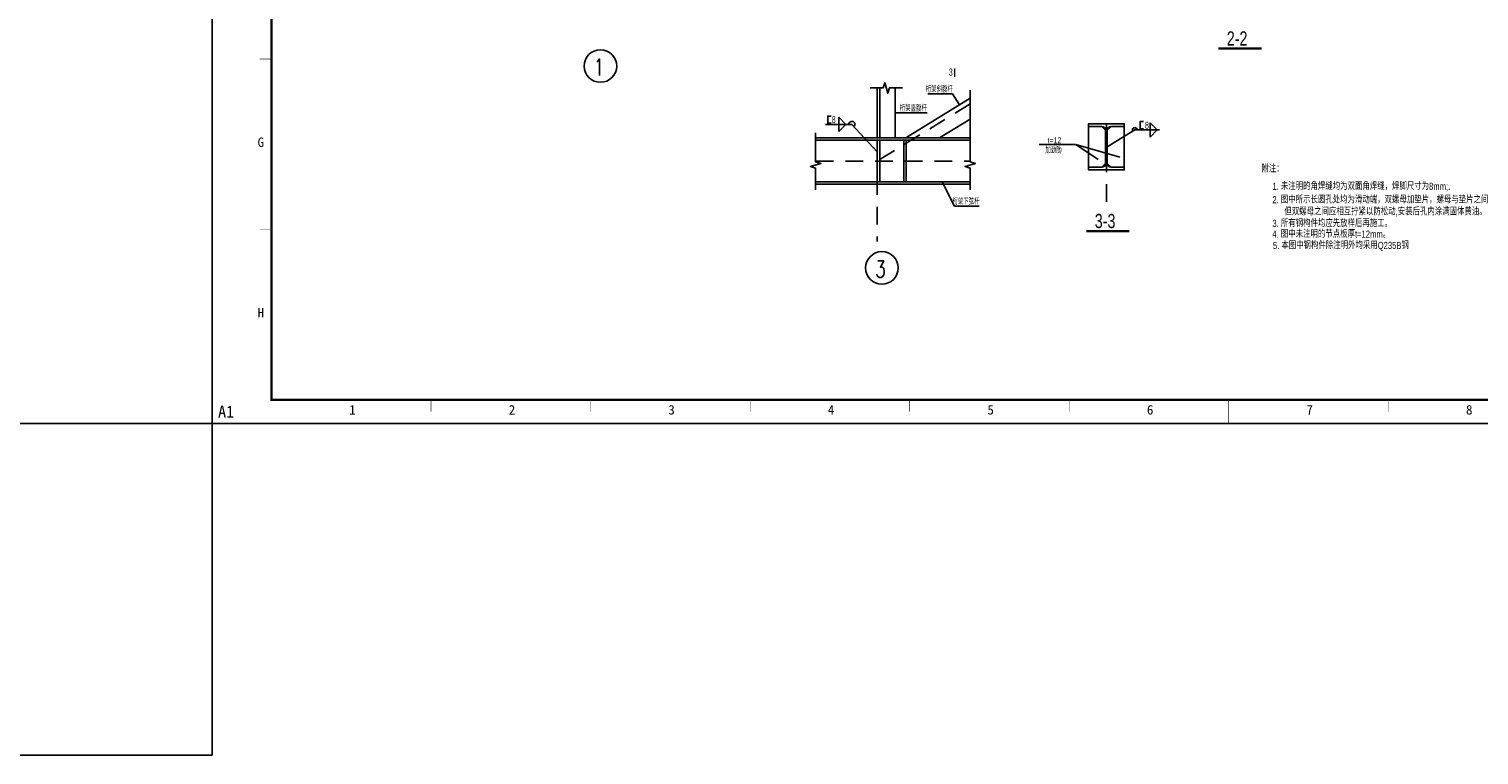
# Model space of a CAD drawing. Extents: x -294221 to 474257, y -25219 to 114942.
# Tile 44 of 70: x 83609 to 144659, y -25219 to 5358. Entities that reach past the tile are written whole.
import ezdxf
from ezdxf.enums import TextEntityAlignment as Align

# ---------------------------------------------------------------- set-up
doc = ezdxf.new("R2010")
doc.units = 0
doc.header["$LTSCALE"] = 1000
doc.linetypes.add('2', pattern=[5, 1.5, -1, 1.5, -1])
doc.linetypes.add('CENTER', pattern=[2, 1.25, -0.25, 0.25, -0.25])
for name, color, linetype in [('1-ZHMH-图名', 7, 'Continuous'), ('2', 15, 'Continuous'), ('3', 3, 'CENTER'), ('BORDER', 7, 'Continuous'), ('DIM', 3, 'Continuous'), ('Jjlx', 2, 'Continuous'), ('text', 7, 'Continuous'), ('THIN', 7, 'Continuous'), ('WELD', 7, 'Continuous'), ('WELD_TEXT', 7, 'Continuous'), ('白色标注', 7, 'Continuous'), ('管廊', 1, 'Continuous'), ('轴线', 253, '2')]:
    doc.layers.add(name, color=color, linetype=linetype)
doc.styles.add('HH', font='tcc_simp.shx', dxfattribs={"width": 0.7, "bigfont": 'hzdx.shx'})
doc.styles.add('HZDX', font='tcc_simp', dxfattribs={"width": 0.75, "bigfont": 'tcc_hzdx'})
doc.styles.add('M1', font='tcc_simp.shx', dxfattribs={"width": 0.8, "height": 3, "bigfont": 'tcc_hzdx.shx'})
doc.styles.add('QC_宋体', font='txt')
doc.styles.add('ROMAND', font='romand', dxfattribs={"width": 0.55})
doc.styles.add('TSSD_Label', font='tssdeng.shx', dxfattribs={"width": 0.7, "bigfont": 'hztxt.shx'})
doc.styles.add('TSSD_Rein', font='Tssdeng.shx', dxfattribs={"width": 0.7, "bigfont": '@@tssdchn.shx'})

# ---------------------------------------------------------------- blocks, each defined once
blk = doc.blocks.new('_tsdba')
blk.add_lwpolyline([(0, 0, 0, 0.658, 0), (-2.5, 0, 0.658, 0.658, 0)], format="xyseb")
blk = doc.blocks.new('A1E图框')
for points, const_width in [([(0, 0), (841, 0), (841, 594), (0, 594)], 0.5), ([(25, 10), (831, 10), (831, 584), (25, 584)], 1)]:
    blk.add_lwpolyline(points, close=True, dxfattribs=dict(const_width=const_width))
for points, const_width in [([(25, 153.5), (20, 153.5)], 0.2), ([(25, 81.75), (20, 81.75)], 0.2), ([(92.17, 10), (92.17, 5)], 0.2), ([(159.33, 10), (159.33, 5)], 0.2), ([(226.5, 10), (226.5, 5)], 0.2), ([(293.67, 10), (293.67, 5)], 0.2), ([(360.83, 10), (360.83, 5)], 0.2), ([(428, 10), (428, 0)], 0.35), ([(495.17, 10), (495.17, 5)], 0.2)]:
    blk.add_lwpolyline(points, dxfattribs=dict(const_width=const_width))
at = {"style": 'QC_宋体'}
for s, p in [('G', (20.5, 118.46)), ('H', (20.5, 46.71)), ('1', (59.1, 5.78)), ('2', (126.27, 5.78)), ('3', (193.44, 5.78)), ('4', (260.61, 5.78)), ('5', (327.78, 5.78)), ('6', (394.95, 5.78)), ('7', (462.12, 5.78)), ('8', (529.29, 5.78))]:
    blk.add_text(s, height=4, dxfattribs=at).set_placement(p, align=Align.MIDDLE_CENTER)
at = {"layer": 'Defpoints', "color": 6, "style": 'QC_宋体'}
blk.add_text('A1', height=5, dxfattribs=at).set_placement((2.5, 2.5))

msp = doc.modelspace()

# ---------------------------------------------------------------- linework, layer by layer
at = {"ltscale": 0.5}
for p, q in [((122492.414, 2623.207, -4116055.264), (122779.13, 2157.293, -4116055.264)), ((127679.346, 489.713, -4116055.264), (129541.179, -40.464, -4116055.264)), ((129474.223, -576.481, -4116055.264), (128474.223, -576.481, -4116055.264))]:
    msp.add_line(p, q, dxfattribs=at)
at = {"color": 0, "linetype": 'ByBlock'}
for p, q in [((130806.873, 1404.759, -4116055.264), (131106.873, 1104.759, -4116055.264)), ((130806.873, 1104.759, -4116055.264), (130806.873, 1404.759, -4116055.264)), ((130806.873, 804.759, -4116055.264), (131106.873, 1104.759, -4116055.264)), ((130806.873, 1104.759, -4116055.264), (130806.873, 804.759, -4116055.264))]:
    msp.add_line(p, q, dxfattribs=at)
at = {"const_width": 50, "elevation": -4116055.264}
msp.add_lwpolyline([(122581.091, 3704.242), (122581.091, 3340.235)], dxfattribs=at)
at = {"ltscale": 0.5, "elevation": -4116055.264}
for points in [[(119028.055, 2873.122), (119578.599, 2873.122), (119648.599, 3093.122), (119768.599, 2653.122), (119838.599, 2873.122), (120392.027, 2873.122)], [(123238.202, 2780.197), (123238.202, -239.982), (123458.202, -309.982), (123018.202, -429.982), (123238.202, -499.982), (123238.202, -1416.947)], [(117389.226, 1689.462), (117239.226, 1689.462), (117239.226, 1389.462), (117389.226, 1389.462)], [(130537.15, 1454.759), (130387.15, 1454.759), (130387.15, 1154.759), (130537.15, 1154.759)], [(116729.743, 985.71), (116729.743, -239.982), (116949.743, -309.982), (116509.743, -429.982), (116729.743, -499.982), (116729.743, -1416.947)]]:
    msp.add_lwpolyline(points, dxfattribs=at)
msp.add_lwpolyline([(128779.223, 1253.519), (128224.223, 1253.519), (128224.223, 1363.519), (129724.223, 1363.519), (129724.223, 1253.519), (129169.223, 1253.519, 0.414213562), (129009.223, 1093.519), (129009.223, -306.481, 0.414213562), (129169.223, -466.481), (129724.223, -466.481), (129724.223, -576.481), (128224.223, -576.481), (128224.223, -466.481), (128779.223, -466.481, 0.414213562), (128939.223, -306.481), (128939.223, 1093.519, 0.414213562), (128779.223, 1253.519, 1)], format="xyb", dxfattribs=at)
at = {"color": 2, "linetype": 'Continuous'}
for centre, start, end in [((107666.855, 3796.638, -4116055.264), 0, 180), ((107666.855, 3796.638, -4116055.264), 180, 0), ((119519.336, -4704.759, -4116055.264), 0, 180), ((119519.336, -4704.759, -4116055.264), 180, 0)]:
    msp.add_arc(centre, 685, start, end, dxfattribs=at)
at = {"ltscale": 0.5}
msp.add_arc((118252.018, 1339.462, -4116055.264), 127.026, 312.96706455, 180, dxfattribs=at)
at = {"layer": '1-ZHMH-图名', "elevation": -4116055.264}
msp.add_lwpolyline([(91318.942, -11257.991), (75814.523, -11257.991), (75814.523, -25219.364), (91318.942, -25219.364)], close=True, dxfattribs=at)
at = {"layer": '2'}
for p, q in [((128224.223, -466.481, -4116055.264), (128224.223, 1253.519, -4116055.264)), ((129724.223, -466.481, -4116055.264), (129724.223, 1253.519, -4116055.264)), ((127667.178, 497.756, -4116055.264), (126134.4, 497.756, -4116055.264)), ((127679.346, 489.713, -4116055.264), (128624.223, -134.848, -4116055.264))]:
    msp.add_line(p, q, dxfattribs=at)
at = {"layer": 'BORDER', "elevation": -4116055.264}
msp.add_lwpolyline([(91318.942, -11257.991), (91318.942, 48142.009), (175418.942, 48142.009), (175418.942, -11257.991)], close=True, dxfattribs=at)
at = {"layer": 'BORDER', "const_width": 50, "elevation": -4116055.264}
msp.add_lwpolyline([(93818.942, -10257.991), (93818.942, 47142.009), (174418.942, 47142.009), (174418.942, -10257.991)], close=True, dxfattribs=at)
at = {"layer": 'Jjlx'}
for p, q in [((119325.276, 2873.122, -4116055.264), (119325.276, 767.009, -4116055.264)), ((119425.276, 2873.122, -4116055.264), (119425.276, 767.009, -4116055.264)), ((120075.276, 2873.122, -4116055.264), (120075.276, 767.009, -4116055.264)), ((123238.202, 2439.799, -4116055.264), (120519.918, 767.009, -4116055.264)), ((123238.202, 1559.164, -4116055.264), (121950.949, 767.009, -4116055.264)), ((116729.743, 767.009, -4116055.264), (123238.202, 767.009, -4116055.264)), ((116729.743, 677.009, -4116055.264), (123238.202, 677.009, -4116055.264)), ((116729.743, -1082.991, -4116055.264), (123238.202, -1082.991, -4116055.264)), ((116729.743, -1172.991, -4116055.264), (123238.202, -1172.991, -4116055.264)), ((118825.276, -1172.991, -4116055.264), (119825.276, -1172.991, -4116055.264))]:
    msp.add_line(p, q, dxfattribs=at)
at = {"layer": 'Jjlx', "color": 3}
for p, q in [((119325.276, -1082.991, -4116055.264), (119325.276, 677.009, -4116055.264)), ((119425.276, -1082.991, -4116055.264), (119425.276, 677.009, -4116055.264)), ((120439.777, 677.009, -4116055.264), (120439.777, -1082.991, -4116055.264)), ((120539.777, 677.009, -4116055.264), (120539.777, -1082.991, -4116055.264))]:
    msp.add_line(p, q, dxfattribs=at)
at = {"layer": 'text'}
for p, q in [((117706.948, 1339.462, -4116055.264), (117706.948, 1639.462, -4116055.264)), ((118006.948, 1339.462, -4116055.264), (117706.948, 1639.462, -4116055.264)), ((117706.948, 1339.462, -4116055.264), (117706.948, 1039.462, -4116055.264)), ((118006.948, 1339.462, -4116055.264), (117706.948, 1039.462, -4116055.264))]:
    msp.add_line(p, q, dxfattribs=at)
at = {"layer": 'THIN'}
msp.add_line((117145.923, 1339.462, -4116055.264), (118252.018, 1339.462, -4116055.264), dxfattribs=at)
at = {"layer": 'THIN', "elevation": -4116055.264}
msp.add_lwpolyline([(119325.276, 187.207), (118252.018, 1339.462)], dxfattribs=at)
at = {"layer": 'WELD'}
msp.add_line((130166.065, 1104.759, -4116055.264), (131206.873, 1104.759, -4116055.264), dxfattribs=at)
at = {"layer": 'WELD', "elevation": -4116055.264}
msp.add_lwpolyline([(129009.223, 393.519), (130166.065, 1104.759)], dxfattribs=at)
at = {"layer": 'WELD'}
msp.add_arc((130166.065, 1104.759, -4116055.264), 100, 0, 211.58368943, dxfattribs=at)
msp.add_solid([(129197.268, 469.347, -4116055.264), (129009.223, 393.519, -4116055.264), (129162.511, 526.236, -4116055.264)], dxfattribs=at)
at = {"layer": '白色标注', "const_width": 100, "elevation": -4116055.264}
for points in [[(133684.612, 4534.631), (135502.175, 4534.631)], [(128125.91, -3153.934), (129943.472, -3153.934)]]:
    msp.add_lwpolyline(points, dxfattribs=at)
at = {"layer": '管廊', "color": 0}
for p, q in [((121447.717, 2623.207, -4116055.264), (122492.414, 2623.207, -4116055.264)), ((120075.276, 1820.065, -4116055.264), (121429.065, 1820.065, -4116055.264)), ((128779.223, 1253.519, -4116055.264), (128939.223, 1093.519, -4116055.264)), ((129169.223, 1253.519, -4116055.264), (129009.223, 1093.519, -4116055.264)), ((128779.223, -466.481, -4116055.264), (128939.223, -306.481, -4116055.264)), ((129169.223, -466.481, -4116055.264), (129009.223, -306.481, -4116055.264)), ((122056.578, -1082.991, -4116055.264), (122570.857, -2103.976, -4116055.264)), ((122570.857, -2103.976, -4116055.264), (123615.554, -2103.976, -4116055.264))]:
    msp.add_line(p, q, dxfattribs=at)
at = {"layer": '轴线', "color": 1, "ltscale": 0.5}
for p, q in [((119325.276, 2873.122, -4116055.264), (119325.276, -3586.263, -4116055.264)), ((123238.202, 2204.963, -4116055.264), (119325.276, -202.991, -4116055.264)), ((128974.223, -1927.117, -4116055.264), (128974.223, 1681.929, -4116055.264)), ((116729.743, -202.991, -4116055.264), (123238.202, -202.991, -4116055.264))]:
    msp.add_line(p, q, dxfattribs=at)

# ---------------------------------------------------------------- block references
at = {"xscale": 100, "yscale": 100, "zscale": 100}
msp.add_blockref('A1E图框', (91318.942, -11257.991), dxfattribs=at)
at = {"layer": 'THIN', "xscale": 99.99999999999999, "yscale": 99.99999999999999, "zscale": 99.99999999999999, "rotation": 313.7778715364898}
msp.add_blockref('_tsdba', (119325.276, 187.207, -4116055.264), dxfattribs=at)

# ---------------------------------------------------------------- texts
at = {"color": 2, "style": 'ROMAND', "width": 0.75}
for s, p in [('1', (107381.597, 3398.992, -4116055.264)), ('3', (119234.078, -5102.406, -4116055.264))]:
    msp.add_text(s, height=700, dxfattribs=at).set_placement(p)
at = {"style": 'HH', "width": 0.7}
for s, p in [('桁架斜腹杆', (121935.013, 2691.544, -4116055.264)), ('桁架竖腹杆', (120840.17, 1888.402, -4116055.264)), ('桁架下弦杆', (123058.153, -2035.64, -4116055.264))]:
    msp.add_text(s, height=250, dxfattribs=at).set_placement(p, align=Align.CENTER)
for s, p in [('t=12', (126495.934, 547.756, -4116055.264)), ('加劲肋', (126404.313, 125.228, -4116055.264))]:
    msp.add_text(s, height=250, dxfattribs=at).set_placement(p)
at = {"layer": '2', "style": 'HZDX', "width": 0.75}
for s, p in [('2-2', (134040.775, 4659.877, -4116055.264)), ('3-3', (128482.072, -3028.689, -4116055.264))]:
    msp.add_text(s, height=600, dxfattribs=at).set_placement(p)
at = {"layer": '3', "style": 'M1', "width": 0.8}
for s, p in [('附注：', (135499.486, -680.454, -4116055.264)), ('1. 未注明的角焊缝均为双面角焊缝，焊脚尺寸为8mm;.', (135959.545, -1419.139, -4116055.264)), ('2. 图中所示长圆孔处均为滑动端，双螺母加垫片，螺母与垫片之间不拧紧，以免妨碍构件之间滑动，', (135959.545, -1981.174, -4116055.264)), ('但双螺母之间应相互拧紧以防松动,安装后孔内涂满固体黄油。', (136467.964, -2483.866, -4116055.264)), ('3. 所有钢构件均应先放样后再施工。', (135959.545, -2977.811, -4116055.264)), ('4. 图中未注明的节点板厚t=12mm。', (135959.545, -3431.421, -4116055.264)), ('5. 本图中钢构件除注明外均采用Q235B钢', (135981.508, -3906.37, -4116055.264))]:
    msp.add_text(s, height=300, dxfattribs=at).set_placement(p)
at = {"layer": 'DIM', "color": 7, "style": 'HZDX', "width": 0.7}
msp.add_text('3', height=300, dxfattribs=at).set_placement((122332.234, 3393.374, -4116055.264))
at = {"layer": 'text', "style": 'TSSD_Rein', "width": 0.7}
msp.add_text('8', height=300, dxfattribs=at).set_placement((117581.061, 1389.462, -4116055.264), align=Align.RIGHT)
at = {"layer": 'WELD_TEXT', "style": 'TSSD_Label', "width": 0.7}
msp.add_text('8', height=300, dxfattribs=at).set_placement((130587.15, 1154.759, -4116055.264))

doc.saveas('drawing.dxf')
